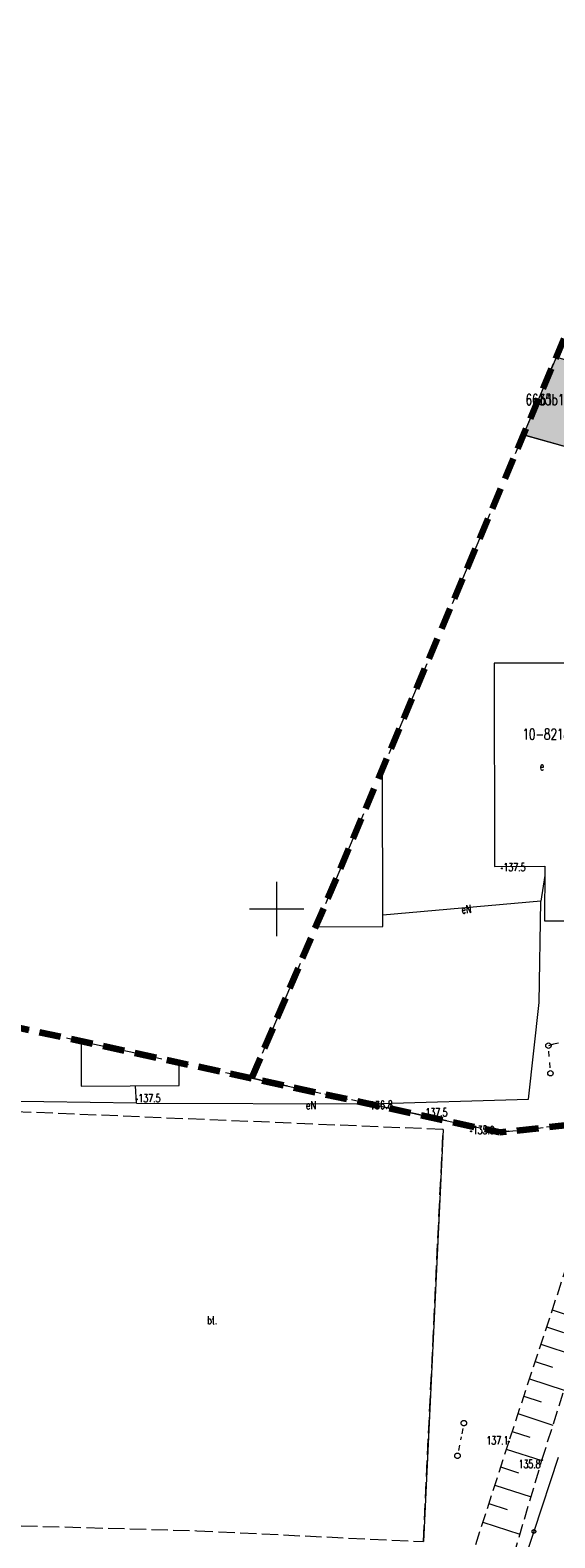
# Model space of a CAD drawing. Header units: centimetres. Extents: x -29333 to 403204, y -464147 to 16641.
# Tile 118 of 134: x 67107 to 71941, y 139 to 14038. Entities that reach past the tile are written whole.
import ezdxf
from ezdxf.xclip import XClip

# ---------------------------------------------------------------- set-up
doc = ezdxf.new("R2010")
doc.units = ezdxf.units.CM
doc.header["$MEASUREMENT"] = 0
doc.header["$XCLIPFRAME"] = 0
for name, pattern in [('1_OTKU', [200, 150, -50]), ('1_OTRK', [175, 125, -50]), ('1_OTRKG', [175, 125, -50]), ('4', [250, 150, -100]), ('Przerywana BARDZO długa', [300, 200, -100])]:
    doc.linetypes.add(name, pattern=pattern)
for name, color, linetype in [('2010 Mlawa_628_1_mdcp_plus_zakres obcięta_13_BLOKADA_L_0', 7, 'Continuous'), ('2010 Mlawa_628_1_mdcp_plus_zakres obcięta_13_OTK_E_T_3', 7, 'Continuous'), ('2010 Mlawa_628_1_mdcp_plus_zakres obcięta_13_OTK_L_1', 7, 'Continuous'), ('2010 Mlawa_628_1_mdcp_plus_zakres obcięta_13_OTK_L_4', 7, 'Continuous'), ('2010 Mlawa_628_1_mdcp_plus_zakres obcięta_13_OTO_L_0', 7, 'Continuous'), ('2010 Mlawa_628_1_mdcp_plus_zakres obcięta_13_OTR_L_1', 7, 'Continuous'), ('2010 Mlawa_628_1_mdcp_plus_zakres obcięta_13_OTR_T_1', 7, 'Continuous'), ('2010 Mlawa_628_1_mdcp_plus_zakres obcięta_13_SUE_L_2', 7, 'Continuous'), ('2010 Mlawa_628_1_mdcp_plus_zakres obcięta_13_SUEP_E_T_0', 7, 'Continuous'), ('2010 Mlawa_628_1_mdcp_plus_zakres obcięta_13_SUEP_L_0', 7, 'Continuous'), ('2010 Mlawa_628_1_mdcp_plus_zakres obcięta_13_SUER_T_0', 7, 'Continuous'), ('2010 Mlawa_628_1_mdcp_plus_zakres obcięta_13_SUP_T_2', 7, 'Continuous'), ('2010_Mlawa_627_2_mdcp_pow_zakr_bez_zmian_14_BLOKADA_L_0', 7, 'Continuous'), ('2010_Mlawa_627_2_mdcp_pow_zakr_bez_zmian_14_EGBB_E_T_0', 7, 'Continuous'), ('2010_Mlawa_627_2_mdcp_pow_zakr_bez_zmian_14_EGBB_E_T_1', 7, 'Continuous'), ('2010_Mlawa_627_2_mdcp_pow_zakr_bez_zmian_14_EGBB_L_0', 7, 'Continuous'), ('2010_Mlawa_627_2_mdcp_pow_zakr_bez_zmian_14_Numery_konturow', 7, 'Continuous'), ('2010_Mlawa_627_2_mdcp_pow_zakr_bez_zmian_14_OTR_T_1', 7, 'Continuous'), ('2010_Mlawa_627_2_mdcp_pow_zakr_bez_zmian_14_Podzial_sekcyjny_krzyze', 7, 'Continuous'), ('2010_Mlawa_627_2_mdcp_pow_zakr_bez_zmian_14_SUE_E_T_3', 7, 'Continuous'), ('2010_Mlawa_627_2_mdcp_pow_zakr_bez_zmian_14_SUE_L_2', 7, 'Continuous'), ('2010_Mlawa_627_2_mdcp_pow_zakr_bez_zmian_14_SUEP_E_T_0', 7, 'Continuous'), ('2010_Mlawa_627_2_mdcp_pow_zakr_bez_zmian_14_SUEP_L_0', 7, 'Continuous'), ('2010_Mlawa_627_2_mdcp_pow_zakr_bez_zmian_14_SUP_T_2', 7, 'Continuous'), ('MAPA MDCP', 7, 'Continuous'), ('PZT NOWE PAB', 7, 'Continuous')]:
    doc.layers.add(name, color=color, linetype=linetype)
doc.styles.add('GENERATED_STYLE_2', font='Simplex.shx')

# ---------------------------------------------------------------- blocks, each defined once
blk = doc.blocks.new('Rysunek_4_13', base_point=(-745725621, -588524063))
at = {"layer": '2010 Mlawa_628_1_mdcp_plus_zakres obcięta_13_BLOKADA_L_0', "color": 7, "linetype": '4', "lineweight": 18}
for p, q in [((63045, 5706), (71435, 3878)), ((71435, 3878), (79470, 4745))]:
    blk.add_line(p, q, dxfattribs=at)
at = {"layer": '2010 Mlawa_628_1_mdcp_plus_zakres obcięta_13_OTK_L_1', "color": 7, "linetype": 'Continuous', "lineweight": 18}
blk.add_line((70912, 3903), (70730, 104), dxfattribs=at)
at = {"layer": '2010 Mlawa_628_1_mdcp_plus_zakres obcięta_13_OTK_L_4', "color": 7, "linetype": '1_OTKU', "lineweight": 18}
for p, q in [((70912, 3903), (66820, 4074)), ((70730, 104), (70912, 3903)), ((66626, 262), (68642, 205)), ((68642, 205), (70730, 104))]:
    blk.add_line(p, q, dxfattribs=at)
at = {"layer": '2010 Mlawa_628_1_mdcp_plus_zakres obcięta_13_OTO_L_0', "color": 7, "linetype": 'Continuous', "lineweight": 18}
for p, q in [((71973, 880), (71748, 198)), ((71748, 198), (71522, -484))]:
    blk.add_line(p, q, dxfattribs=at)
blk.add_circle((71748, 198), 17, dxfattribs=at)
at = {"layer": '2010 Mlawa_628_1_mdcp_plus_zakres obcięta_13_OTR_L_1', "color": 7, "linetype": '1_OTRKG', "lineweight": 18}
for p, q in [((72493, 3992), (71516, 1026)), ((71516, 1026), (70163, -3179))]:
    blk.add_line(p, q, dxfattribs=at)
at = {"layer": '2010 Mlawa_628_1_mdcp_plus_zakres obcięta_13_OTR_L_1', "color": 7, "linetype": '1_OTRK', "lineweight": 18}
for p, q in [((71822, 856), (72830, 4028)), ((70619, -3212), (71822, 856))]:
    blk.add_line(p, q, dxfattribs=at)
at = {"layer": '2010 Mlawa_628_1_mdcp_plus_zakres obcięta_13_OTR_L_1', "color": 7, "linetype": 'Continuous', "lineweight": 18}
for p, q in [((71916, 2240), (72229, 2137)), ((71864, 2083), (72021, 2031)), ((71812, 1925), (72128, 1821)), ((71760, 1766), (71919, 1714)), ((71707, 1606), (72027, 1501)), ((71654, 1445), (71815, 1392)), ((71601, 1284), (71924, 1177)), ((71547, 1121), (71710, 1068)), ((71494, 958), (71821, 853)), ((71441, 793), (71606, 739)), ((71387, 625), (71722, 517)), ((71332, 456), (71502, 401)), ((71277, 284), (71620, 174))]:
    blk.add_line(p, q, dxfattribs=at)
at = {"layer": '2010 Mlawa_628_1_mdcp_plus_zakres obcięta_13_OTR_T_1', "color": 7, "linetype": 'Continuous', "lineweight": 18}
for centre in [(68090, 4181), (71170, 3887), (71516, 1026), (71822, 856)]:
    blk.add_circle(centre, 4.5, dxfattribs=at)
at = {"layer": '2010 Mlawa_628_1_mdcp_plus_zakres obcięta_13_SUE_L_2', "color": 1, "linetype": 'Continuous', "lineweight": 18}
for p, q in [((67577, 4718), (67578, 4303)), ((68480, 4309), (68480, 4522)), ((67578, 4303), (68480, 4309))]:
    blk.add_line(p, q, dxfattribs=at)
at = {"layer": '2010 Mlawa_628_1_mdcp_plus_zakres obcięta_13_SUEP_L_0', "color": 1, "linetype": 'Continuous', "lineweight": 18}
for p, q in [((68086, 4147), (65983, 4175)), ((68086, 4147), (68077, 4306)), ((68086, 4147), (70233, 4139)), ((70233, 4139), (70236, 4139))]:
    blk.add_line(p, q, dxfattribs=at)
at = {"layer": '2010 Mlawa_628_1_mdcp_plus_zakres obcięta_13_SUER_T_0', "color": 1, "linetype": 'Continuous', "lineweight": 18}
blk.add_circle((70233, 4139), 6.25, dxfattribs=at)
at = {"layer": '2010 Mlawa_628_1_mdcp_plus_zakres obcięta_13_SUP_T_2', "color": 7, "linetype": 'Continuous', "lineweight": 18}
for p, q in [((71093, 1148), (71084, 1099)), ((71063, 994), (71053, 945)), ((71078, 1071), (71073, 1043))]:
    blk.add_line(p, q, dxfattribs=at)
for centre in [(71103, 1197), (71044, 896)]:
    blk.add_circle(centre, 25, dxfattribs=at)
at = {"layer": '2010 Mlawa_628_1_mdcp_plus_zakres obcięta_13_OTK_E_T_3', "color": 7, "linetype": 'Continuous', "lineweight": 18, "insert": (68738, 2145), "char_height": 75, "attachment_point": 4, "style": 'GENERATED_STYLE_2'}
blk.add_mtext('\\A1;{\\W0.700000x;\\pql;\\FSimplex.shx;bt.}', dxfattribs=at)
at = {"layer": '2010 Mlawa_628_1_mdcp_plus_zakres obcięta_13_OTR_T_1', "color": 7, "linetype": 'Continuous', "lineweight": 18, "char_height": 75, "style": 'GENERATED_STYLE_2'}
for s, insert, attachment_point in [('\\A1;{\\W0.700000x;\\pql;\\FSimplex.shx;137.5}', (68105, 4155), 7), ('\\A1;{\\W0.700000x;\\pql;\\FSimplex.shx;135.9}', (71185, 3861), 7), ('\\A1;{\\W0.700000x;\\pql;\\FSimplex.shx;137.1}', (71311, 1000), 7), ('\\A1;{\\W0.700000x;\\pql;\\FSimplex.shx;135.8}', (71607, 857), 1)]:
    blk.add_mtext(s, dxfattribs=dict(at, insert=insert, attachment_point=attachment_point))
at = {"layer": '2010 Mlawa_628_1_mdcp_plus_zakres obcięta_13_SUEP_E_T_0', "color": 1, "linetype": 'Continuous', "lineweight": 18, "insert": (69695, 4128), "char_height": 75, "attachment_point": 5, "rotation": 359.7865, "style": 'GENERATED_STYLE_2'}
blk.add_mtext('\\A1;{\\W0.750000x;\\pqc;\\FSimplex.shx;eN}', dxfattribs=at)
at = {"layer": '2010 Mlawa_628_1_mdcp_plus_zakres obcięta_13_SUER_T_0', "color": 1, "linetype": 'Continuous', "lineweight": 18, "insert": (70233, 4126), "char_height": 75, "attachment_point": 4, "rotation": 1.7582, "style": 'GENERATED_STYLE_2'}
blk.add_mtext('\\A1;{\\W0.750000x;\\pql;\\FSimplex.shx;136.8}', dxfattribs=at)
blk = doc.blocks.new('Rysunek_6_14', base_point=(74379, 8958))
at = {"layer": '2010_Mlawa_627_2_mdcp_pow_zakr_bez_zmian_14_BLOKADA_L_0', "color": 7, "linetype": '4', "lineweight": 18}
for p, q in [((69151, 4376), (73226, 14038)), ((79470, 4745), (71435, 3878)), ((71435, 3878), (69151, 4376))]:
    blk.add_line(p, q, dxfattribs=at)
at = {"layer": '2010_Mlawa_627_2_mdcp_pow_zakr_bez_zmian_14_EGBB_L_0', "color": 34, "linetype": 'Continuous', "lineweight": 18}
blk.add_line((71653, 10308), (73514, 9782), dxfattribs=at)
at = {"layer": '2010_Mlawa_627_2_mdcp_pow_zakr_bez_zmian_14_OTR_T_1', "color": 7, "linetype": 'Continuous', "lineweight": 18}
for centre in [(71453, 6310), (70734, 4050)]:
    blk.add_circle(centre, 4.5, dxfattribs=at)
at = {"layer": '2010_Mlawa_627_2_mdcp_pow_zakr_bez_zmian_14_Podzial_sekcyjny_krzyze', "color": 7, "linetype": 'Continuous', "lineweight": 18}
for p, q in [((69379, 5687), (69379, 6187)), ((69129, 5937), (69629, 5937))]:
    blk.add_line(p, q, dxfattribs=at)
at = {"layer": '2010_Mlawa_627_2_mdcp_pow_zakr_bez_zmian_14_SUE_L_2', "color": 1, "linetype": 'Continuous', "lineweight": 18}
for p, q in [((72289, 8204), (71383, 8203)), ((71383, 8203), (71386, 6329)), ((70355, 5775), (70354, 7229)), ((71386, 6329), (71849, 6330)), ((71849, 6330), (71845, 5827)), ((69740, 5772), (70355, 5775)), ((71845, 5827), (72289, 5826))]:
    blk.add_line(p, q, dxfattribs=at)
at = {"layer": '2010_Mlawa_627_2_mdcp_pow_zakr_bez_zmian_14_SUEP_L_0', "color": 1, "linetype": 'Continuous', "lineweight": 18}
for p, q in [((71848, 6244), (71811, 6007)), ((71811, 6007), (70355, 5880)), ((71797, 5073), (71811, 6007)), ((71699, 4184), (71797, 5073)), ((71928, 4689), (71882, 4676)), ((71974, 4698), (71928, 4689)), ((70233, 4139), (71699, 4184))]:
    blk.add_line(p, q, dxfattribs=at)
at = {"layer": '2010_Mlawa_627_2_mdcp_pow_zakr_bez_zmian_14_SUP_T_2', "color": 7, "linetype": 'Continuous', "lineweight": 18}
for p, q in [((71889, 4576), (71886, 4626)), ((71897, 4472), (71894, 4522))]:
    blk.add_line(p, q, dxfattribs=at)
for centre in [(71882, 4676), (71901, 4422)]:
    blk.add_circle(centre, 25, dxfattribs=at)
at = {"layer": '2010_Mlawa_627_2_mdcp_pow_zakr_bez_zmian_14_EGBB_E_T_0', "color": 7, "linetype": 'Continuous', "lineweight": 18, "insert": (71804, 10632), "char_height": 100, "attachment_point": 4, "style": 'GENERATED_STYLE_2'}
blk.add_mtext('\\A1;{\\W0.700000x;\\pql;\\FSimplex.shx;b1}', dxfattribs=at)
at = {"layer": '2010_Mlawa_627_2_mdcp_pow_zakr_bez_zmian_14_EGBB_E_T_1', "color": 7, "linetype": 'Continuous', "lineweight": 18, "insert": (71671, 10632), "char_height": 100, "attachment_point": 4, "style": 'GENERATED_STYLE_2'}
blk.add_mtext('\\A1;{\\W0.700000x;\\pql;\\FSimplex.shx;6635b1}', dxfattribs=at)
at = {"layer": '2010_Mlawa_627_2_mdcp_pow_zakr_bez_zmian_14_Numery_konturow', "color": 3, "linetype": 'Continuous', "lineweight": 18, "insert": (71643, 7598), "char_height": 100, "attachment_point": 1, "style": 'GENERATED_STYLE_2'}
blk.add_mtext('\\A1;{\\W0.700000x;\\pql;\\FSimplex.shx;10-8218/Ba}', dxfattribs=at)
at = {"layer": '2010_Mlawa_627_2_mdcp_pow_zakr_bez_zmian_14_OTR_T_1', "color": 7, "linetype": 'Continuous', "lineweight": 18, "char_height": 75, "attachment_point": 7, "style": 'GENERATED_STYLE_2'}
for insert in [(71468, 6284), (70749, 4024)]:
    blk.add_mtext('\\A1;{\\W0.700000x;\\pql;\\FSimplex.shx;137.5}', dxfattribs=dict(at, insert=insert))
at = {"layer": '2010_Mlawa_627_2_mdcp_pow_zakr_bez_zmian_14_SUE_E_T_3', "color": 1, "linetype": 'Continuous', "lineweight": 18, "insert": (71803, 7215), "char_height": 75, "attachment_point": 7, "style": 'GENERATED_STYLE_2'}
blk.add_mtext('\\A1;{\\W0.700000x;\\pql;\\FSimplex.shx;e}', dxfattribs=at)
at = {"layer": '2010_Mlawa_627_2_mdcp_pow_zakr_bez_zmian_14_SUEP_E_T_0', "color": 1, "linetype": 'Continuous', "lineweight": 18, "insert": (71081, 5930), "char_height": 75, "attachment_point": 4, "rotation": 5.0002, "style": 'GENERATED_STYLE_2'}
blk.add_mtext('\\A1;{\\W0.700000x;\\pql;\\FSimplex.shx;eN}', dxfattribs=at)

msp = doc.modelspace()

# ---------------------------------------------------------------- hatches: boundary and pattern name
at = {"layer": 'PZT NOWE PAB', "linetype": 'Continuous', "lineweight": 0, "true_color": 0x4f4f4f, "transparency": 33554559}
msp.add_hatch(color=251, dxfattribs=at).paths.add_polyline_path([(71954.7, 11024), (71652.6, 10307.6), (73513.8, 9781.9), (73722.8, 10522.9)])

# ---------------------------------------------------------------- linework, layer by layer
at = {"layer": 'PZT NOWE PAB', "color": 124, "linetype": 'Przerywana BARDZO długa', "lineweight": 200, "flags": 128}
msp.add_lwpolyline([(69150.8, 4375.9), (73225.8, 14037.9), (79262.8, 12048.9), (79469.8, 4744.9)], dxfattribs=at)
at = {"layer": 'PZT NOWE PAB', "color": 7, "linetype": 'Continuous', "lineweight": 13, "flags": 128}
msp.add_lwpolyline([(71954.7, 11024), (73722.8, 10522.9), (73513.8, 9781.9), (71652.6, 10307.6)], close=True, dxfattribs=at)
at = {"layer": 'PZT NOWE PAB', "color": 124, "linetype": 'Przerywana BARDZO długa', "lineweight": 200, "flags": 128}
msp.add_lwpolyline([(51689.8, 5705.9), (63044.8, 5705.9), (71434.8, 3877.9), (79469.8, 4744.9), (80481.8, -6650.1), (75075.8, -7063.1), (72357.8, -15719.1), (69521.8, -18554.1), (56553.8, -17624.1), (51967.8, 107.9), (51908.8, 48.9)], close=True, dxfattribs=at)

# ---------------------------------------------------------------- block references
at = {"layer": 'MAPA MDCP', "color": 151, "linetype": 'Continuous', "lineweight": 13, "true_color": 0x80c2ff}
ref = msp.add_blockref('Rysunek_6_14', (74378.8, 8957.9), dxfattribs=at)
XClip(ref).set_block_clipping_path([(69128.8472942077, 3877.9165768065), (79628.8472943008, 14037.9165767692)])
ref = msp.add_blockref('Rysunek_4_13', (-745725621.2, -588524063.1), dxfattribs=at)
XClip(ref).set_block_clipping_path([(51157.1316538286, -19056.0251476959), (81475.159538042, -19056.0251476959), (81475.1595380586, -2291.2859517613), (80094.3925547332, -2197.1288595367), (79656.9077541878, 2708.9656158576), (81475.1595380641, 3294.6233514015), (81475.1595380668, 5995.166576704), (79391.2894918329, 5995.1665766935), (79236.5670289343, 4736.0914165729), (78168.8180721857, 4617.3317406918), (77590.5687296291, 5995.1665766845), (53235.899278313, 5995.1665765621), (53338.1891512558, 5713.3646833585), (52818.3323959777, 5714.3082139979), (52685.4063431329, 5995.1665765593), (51157.1316537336, 5995.1665765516)])

doc.saveas('drawing.dxf')
